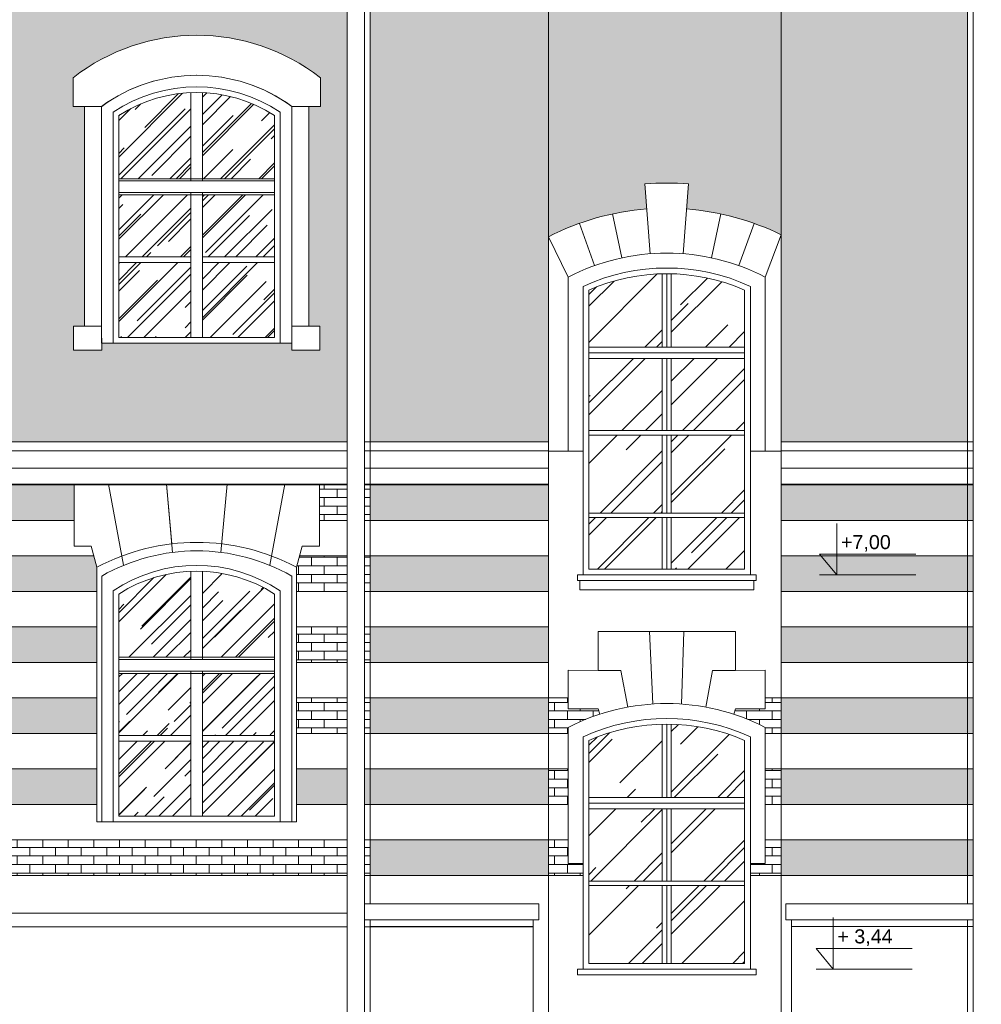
# Model space of a CAD drawing. Header units: millimetres. Extents: x -5254 to 173417, y -28809 to -6400.
# Tile 176 of 256: x 130076 to 130916, y -19463 to -18603. Entities that reach past the tile are written whole.
import ezdxf

# ---------------------------------------------------------------- set-up
doc = ezdxf.new("R2010")
doc.units = ezdxf.units.MM
for name, color, linetype, lineweight in [('mre_cegła', 7, 'Continuous', 5), ('mre_cienka', 7, 'Continuous', 15), ('mre_cienkie', 7, 'Continuous', 9), ('mre_drewno', 7, 'Continuous', 9), ('mre_koty', 7, 'Continuous', 13), ('mre_szyby', 7, 'Continuous', 13), ('mre_ściany', 7, 'Continuous', 20)]:
    doc.layers.add(name, color=color, linetype=linetype, lineweight=lineweight)
doc.styles.add('TABELKA', font='arial.ttf')
pattern_1 = [(0, (103653.629, -20518.6184), (0, 7.451598), []), (90, (103653.629, -20518.618), (-11.176, 7.451598), [7.451598, -7.451598])]

# ---------------------------------------------------------------- blocks, each defined once
blk = doc.blocks.new('KOTA')
at = {"color": 0}
for p, q in [((0, 0), (0, 50)), ((-16.57, 20), (76.79, 20)), ((-16.57, 20), (0, 0))]:
    blk.add_line(p, q, dxfattribs=at)
at = {"color": 0, "style": 'TABELKA', "flags": 4}
blk.add_attdef('POZIOM', (1.41, 25), '', height=13.67, rotation=360, dxfattribs=at)

msp = doc.modelspace()

# ---------------------------------------------------------------- hatches: boundary and pattern name
at = {"layer": 'mre_cegła'}
h = msp.add_hatch(dxfattribs=at)
h.set_pattern_fill('AR-BRSTD', color=256, scale=0.11)
h.set_pattern_definition(pattern_1)
h.paths.add_polyline_path([(130361.99, -18464.55), (129199.99, -18464.55), (129199.99, -18972.05), (129606.8, -18972.05), (129591.89, -18954.05), (129606.8, -18954.05), (129606.8, -18972.05), (130361.99, -18972.05)])
h.paths.add_polyline_path([(129968.58, -18654.19), (129968.58, -18679.16), (129958.58, -18679.16), (129958.58, -18871.05), (129968.08, -18871.05), (129968.08, -18892.05), (129943.58, -18892.05), (129943.58, -18886.05), (129933.49, -18886.05), (129928.49, -18886.05), (129792.49, -18886.05), (129787.58, -18886.05), (129777.58, -18886.05), (129777.58, -18892.05), (129753.08, -18892.05), (129753.08, -18871.05), (129762.58, -18871.05), (129762.58, -18679.16), (129752.58, -18679.16), (129752.58, -18654.19, -0.343883)], flags=16)
h.paths.add_polyline_path([(129943.49, -18679.09), (129943.49, -18679.16, 0.326659), (129777.49, -18679.16), (129777.49, -18679.23, -0.32666)], flags=0)
h.paths.add_polyline_path([(129928.49, -18687.05), (129928.49, -18881.05), (129792.49, -18881.05), (129792.49, -18687.05, -0.294118)], flags=0)
h.paths.add_polyline_path([(129596.58, -18654.19), (129596.58, -18679.16), (129586.58, -18679.16), (129586.58, -18871.05), (129596.08, -18871.05), (129596.08, -18892.05), (129571.58, -18892.05), (129571.58, -18886.05), (129561.49, -18886.05), (129556.49, -18886.05), (129420.49, -18886.05), (129415.58, -18886.05), (129405.58, -18886.05), (129405.58, -18892.05), (129381.08, -18892.05), (129381.08, -18871.05), (129390.58, -18871.05), (129390.58, -18679.16), (129380.58, -18679.16), (129380.58, -18654.19, -0.343883)], flags=16)
h.paths.add_polyline_path([(129855.49, -18742.33), (129865.49, -18742.33), (129865.49, -18744.33), (129855.49, -18744.33)], flags=0)
h.paths.add_polyline_path([(129571.49, -18679.16, 0.326659), (129405.49, -18679.16), (129405.49, -18679.23, -0.32666), (129571.49, -18679.09)], flags=0)
h.paths.add_polyline_path([(129556.49, -18687.05), (129556.49, -18881.05), (129420.49, -18881.05), (129420.49, -18687.05, -0.294118)], flags=0)
h.paths.add_polyline_path([(129865.49, -18754.33), (129865.49, -18756.33), (129855.49, -18756.33), (129855.49, -18754.33)], flags=0)
h.paths.add_polyline_path([(129493.49, -18742.33), (129493.49, -18744.33), (129483.49, -18744.33), (129483.49, -18742.33)], flags=0)
h.paths.add_polyline_path([(129493.49, -18754.33), (129493.49, -18756.33), (129483.49, -18756.33), (129483.49, -18754.33)], flags=0)
h.paths.add_polyline_path([(129614.36, -18886.05), (129599.45, -18868.05), (129614.36, -18868.05)], flags=16)
h.paths.add_polyline_path([(130122.58, -18654.19, -0.343883), (130338.58, -18654.19), (130338.58, -18679.16), (130328.58, -18679.16), (130328.58, -18871.05), (130338.08, -18871.05), (130338.08, -18892.05), (130313.58, -18892.05), (130313.58, -18886.05), (130303.49, -18886.05), (130298.49, -18886.05), (130162.49, -18886.05), (130157.58, -18886.05), (130147.58, -18886.05), (130147.58, -18892.05), (130123.08, -18892.05), (130123.08, -18871.05), (130132.58, -18871.05), (130132.58, -18679.16), (130122.58, -18679.16)], flags=16)
h.paths.add_polyline_path([(130313.49, -18679.09), (130313.49, -18679.16, 0.326659), (130147.49, -18679.16), (130147.49, -18679.23, -0.32666)], flags=0)
h.paths.add_polyline_path([(130162.49, -18687.05, -0.294118), (130298.49, -18687.05), (130298.49, -18881.05), (130162.49, -18881.05)], flags=0)
h.paths.add_polyline_path([(130235.49, -18742.33), (130235.49, -18744.33), (130225.49, -18744.33), (130225.49, -18742.33)], flags=0)
h.paths.add_polyline_path([(130235.49, -18754.33), (130235.49, -18756.33), (130225.49, -18756.33), (130225.49, -18754.33)], flags=0)
h.paths.add_polyline_path([(132107.49, -18464.55), (130923.49, -18464.55), (130923.49, -18972.05), (132107.49, -18972.05)])
h.paths.add_polyline_path([(131185.08, -18654.19), (131185.08, -18679.16), (131175.08, -18679.16), (131175.08, -18871.05), (131184.58, -18871.05), (131184.58, -18892.05), (131160.08, -18892.05), (131160.08, -18886.05), (131149.99, -18886.05), (131144.99, -18886.05), (131008.99, -18886.05), (131004.08, -18886.05), (130994.08, -18886.05), (130994.08, -18892.05), (130969.58, -18892.05), (130969.58, -18871.05), (130979.08, -18871.05), (130979.08, -18679.16), (130969.08, -18679.16), (130969.08, -18654.19, -0.343883)], flags=16)
h.paths.add_polyline_path([(131159.99, -18679.09), (131159.99, -18679.16, 0.326659), (130993.99, -18679.16), (130993.99, -18679.23, -0.32666)], flags=0)
h.paths.add_polyline_path([(131144.99, -18687.05), (131144.99, -18881.05), (131008.99, -18881.05), (131008.99, -18687.05, -0.294118)], flags=0)
h.paths.add_polyline_path([(131071.99, -18742.33), (131081.99, -18742.33), (131081.99, -18744.33), (131071.99, -18744.33)], flags=0)
h.paths.add_polyline_path([(131081.99, -18754.33), (131081.99, -18756.33), (131071.99, -18756.33), (131071.99, -18754.33)], flags=0)
h.paths.add_polyline_path([(131339.08, -18654.19, -0.343883), (131555.08, -18654.19), (131555.08, -18679.16), (131545.08, -18679.16), (131545.08, -18871.05), (131554.58, -18871.05), (131554.58, -18892.05), (131530.08, -18892.05), (131530.08, -18886.05), (131519.99, -18886.05), (131514.99, -18886.05), (131378.99, -18886.05), (131374.08, -18886.05), (131364.08, -18886.05), (131364.08, -18892.05), (131339.58, -18892.05), (131339.58, -18871.05), (131349.08, -18871.05), (131349.08, -18679.16), (131339.08, -18679.16)], flags=16)
h.paths.add_polyline_path([(131529.99, -18679.09), (131529.99, -18679.16, 0.326659), (131363.99, -18679.16), (131363.99, -18679.23, -0.32666)], flags=0)
h.paths.add_polyline_path([(131378.99, -18687.05, -0.294118), (131514.99, -18687.05), (131514.99, -18881.05), (131378.99, -18881.05)], flags=0)
h.paths.add_polyline_path([(131451.99, -18742.33), (131451.99, -18744.33), (131441.99, -18744.33), (131441.99, -18742.33)], flags=0)
h.paths.add_polyline_path([(131451.99, -18754.33), (131451.99, -18756.33), (131441.99, -18756.33), (131441.99, -18754.33)], flags=0)
h.paths.add_polyline_path([(131711.08, -18654.19, -0.343883), (131927.08, -18654.19), (131927.08, -18679.16), (131917.08, -18679.16), (131917.08, -18871.05), (131926.58, -18871.05), (131926.58, -18892.05), (131902.08, -18892.05), (131902.08, -18886.05), (131891.99, -18886.05), (131886.99, -18886.05), (131750.99, -18886.05), (131746.08, -18886.05), (131736.08, -18886.05), (131736.08, -18892.05), (131711.58, -18892.05), (131711.58, -18871.05), (131721.08, -18871.05), (131721.08, -18679.16), (131711.08, -18679.16)], flags=16)
h.paths.add_polyline_path([(131901.99, -18679.09), (131901.99, -18679.16, 0.326659), (131735.99, -18679.16), (131735.99, -18679.23, -0.32666)], flags=0)
h.paths.add_polyline_path([(131750.99, -18687.05, -0.294118), (131886.99, -18687.05), (131886.99, -18881.05), (131750.99, -18881.05)], flags=0)
h.paths.add_polyline_path([(131823.99, -18742.33), (131823.99, -18744.33), (131813.99, -18744.33), (131813.99, -18742.33)], flags=0)
h.paths.add_polyline_path([(131823.99, -18754.33), (131823.99, -18756.33), (131813.99, -18756.33), (131813.99, -18754.33)], flags=0)
h.paths.add_polyline_path([(131937.17, -18865.55), (131952.08, -18865.55), (131952.08, -18883.55)], flags=16)
h.paths.add_polyline_path([(131929.61, -18951.55), (131944.52, -18951.55), (131944.52, -18969.55)], flags=16)
h.paths.add_polyline_path([(132107.49, -17983.88), (130923.49, -17983.88), (130923.49, -18452.55), (132107.49, -18452.55)])
h.paths.add_polyline_path([(131212.5, -18233.78), (131160.08, -18233.78), (131160.08, -18428.62), (131097.08, -18428.62), (131097.08, -18238.78), (131087.08, -18238.78), (131087.08, -18428.62, -0.256629), (131067.08, -18428.62), (131067.08, -18238.78), (131057.08, -18238.78), (131057.08, -18428.62), (130994.08, -18428.62), (130994.08, -18233.78), (130941.67, -18233.78, -0.552546), (131077.08, -18182.22, -0.552546)], flags=16)
h.paths.add_polyline_path([(131447.08, -18182.22, -0.552546), (131582.5, -18233.78), (131530.08, -18233.78), (131530.08, -18428.62), (131467.08, -18428.62), (131467.08, -18238.78), (131457.08, -18238.78), (131457.08, -18428.62, -0.256629), (131437.08, -18428.62), (131437.08, -18238.78), (131427.08, -18238.78), (131427.08, -18428.62), (131364.08, -18428.62), (131364.08, -18233.78), (131311.67, -18233.78, -0.552546)], flags=16)
h.paths.add_polyline_path([(131819.08, -18182.22, -0.552546), (131954.5, -18233.78), (131902.08, -18233.78), (131902.08, -18428.62), (131839.08, -18428.62), (131839.08, -18238.78), (131829.08, -18238.78), (131829.08, -18428.62, -0.256629), (131809.08, -18428.62), (131809.08, -18238.78), (131799.08, -18238.78), (131799.08, -18428.62), (131736.08, -18428.62), (131736.08, -18233.78), (131683.67, -18233.78, -0.552546)], flags=16)
h.paths.add_polyline_path([(131919.54, -18410.62), (131934.44, -18410.62), (131934.44, -18428.62)], flags=16)
h.paths.add_polyline_path([(130361.99, -17983.88), (129199.99, -17983.88), (129199.99, -18452.55), (130361.99, -18452.55), (130361.99, -18233.78), (130313.58, -18233.78), (130313.58, -18428.62), (130250.58, -18428.62), (130250.58, -18238.78), (130240.58, -18238.78), (130240.58, -18428.62, -0.256629), (130220.58, -18428.62), (130220.58, -18238.78), (130210.58, -18238.78), (130210.58, -18428.62), (130147.58, -18428.62), (130147.58, -18233.78), (130095.17, -18233.78, -0.552546), (130230.58, -18182.22, -0.498751), (130361.99, -18219.94)])
h.paths.add_polyline_path([(129996, -18233.78), (129943.58, -18233.78), (129943.58, -18428.62), (129880.58, -18428.62), (129880.58, -18238.78), (129870.58, -18238.78), (129870.58, -18428.62, -0.256629), (129850.58, -18428.62), (129850.58, -18238.78), (129840.58, -18238.78), (129840.58, -18428.62), (129777.58, -18428.62), (129777.58, -18233.78), (129725.17, -18233.78, -0.552546), (129860.58, -18182.22, -0.552546)], flags=16)
h.paths.add_polyline_path([(129624, -18233.78), (129571.58, -18233.78), (129571.58, -18428.62), (129508.58, -18428.62), (129508.58, -18238.78), (129498.58, -18238.78), (129498.58, -18428.62, -0.256629), (129478.58, -18428.62), (129478.58, -18238.78), (129468.58, -18238.78), (129468.58, -18428.62), (129405.58, -18428.62), (129405.58, -18233.78), (129353.17, -18233.78, -0.552546), (129488.58, -18182.22, -0.552546)], flags=16)
h.paths.add_polyline_path([(129603.94, -18410.62), (129603.94, -18428.62), (129589.04, -18410.62)], flags=16)
h.paths.add_polyline_path([(131614.3, -18436.18), (131679.52, -18436.18), (131679.52, -18414), (131614.3, -18414)], flags=24)
h.paths.add_polyline_path([(131934.49, -18412.25), (131999.7, -18412.25), (131999.7, -18390.07), (131934.49, -18390.07)], flags=24)
h.paths.add_polyline_path([(129283.8, -18436.18), (129349.02, -18436.18), (129349.02, -18414), (129283.8, -18414)], flags=24)
h.paths.add_polyline_path([(129603.99, -18412.25), (129669.2, -18412.25), (129669.2, -18390.07), (129603.99, -18390.07)], flags=24)
h = msp.add_hatch(dxfattribs=at)
h.set_pattern_fill('AR-BRSTD', color=256, scale=0.11)
h.set_pattern_definition(pattern_1)
h.paths.add_polyline_path([(130592.71, -18191.88), (130566.71, -18191.88), (130566.71, -18261.88), (130592.71, -18261.88)], flags=17)
h.paths.add_polyline_path([(130632.71, -18191.88), (130606.71, -18191.88), (130606.71, -18261.88), (130632.71, -18261.88)], flags=17)
h.paths.add_polyline_path([(130672.71, -18191.88), (130646.71, -18191.88), (130646.71, -18261.88), (130672.71, -18261.88)], flags=17)
h.paths.add_polyline_path([(130712.71, -18191.88), (130686.71, -18191.88), (130686.71, -18261.88), (130712.71, -18261.88)], flags=17)
h.paths.add_polyline_path([(130903.49, -17983.88), (130381.99, -17983.88), (130381.99, -18972.05), (130537.71, -18972.05), (130537.71, -18899.88), (130537.71, -18170.32), (130504.4, -18170.32), (130504.4, -18139.88, -1), (130773.84, -18139.88), (130773.84, -18169.88), (130740.99, -18169.88), (130740.99, -18899.88), (130740.99, -18972.05), (130903.49, -18972.05)])
h.paths.add_polyline_path([(130740.99, -18285.88), (130713.99, -18285.88), (130713.99, -18584.88), (130718.99, -18584.88), (130718.99, -18589.88), (130559.71, -18589.88), (130559.71, -18584.88), (130564.71, -18584.88), (130564.71, -18285.88), (130537.71, -18285.88), (130537.71, -18793, -0.099439), (130623.67, -18768.78), (130621.99, -18746.87, -0.038256), (130659.99, -18746.87), (130658.32, -18768.78, -0.095348), (130740.99, -18791.36)], flags=17)
h.paths.add_polyline_path([(130903.49, -19009.82), (130740.99, -19009.82), (130740.99, -19040.82), (130903.49, -19040.82)])
h.paths.add_polyline_path([(130903.49, -19071.82), (130740.99, -19071.82), (130740.99, -19102.82), (130903.49, -19102.82)])
h.paths.add_polyline_path([(130903.49, -19133.82), (130740.99, -19133.82), (130740.99, -19164.82), (130903.49, -19164.82)])
h.paths.add_polyline_path([(130903.49, -19195.82), (130740.99, -19195.82), (130740.99, -19226.82), (130903.49, -19226.82)])
h.paths.add_polyline_path([(130903.49, -19257.82), (130740.99, -19257.82), (130740.99, -19288.82), (130903.49, -19288.82)])
h.paths.add_polyline_path([(130903.49, -19319.82), (130740.99, -19319.82), (130740.99, -19350.82), (130903.49, -19350.82)])
h.paths.add_polyline_path([(130537.71, -19319.82), (130381.99, -19319.82), (130381.99, -19350.82), (130537.71, -19350.82)])
h.paths.add_polyline_path([(130537.71, -19257.82), (130381.99, -19257.82), (130381.99, -19288.82), (130537.71, -19288.82)])
h.paths.add_polyline_path([(130537.71, -19195.82), (130381.99, -19195.82), (130381.99, -19226.82), (130537.71, -19226.82)])
h.paths.add_polyline_path([(130537.71, -19133.82), (130381.99, -19133.82), (130381.99, -19164.82), (130537.71, -19164.82)])
h.paths.add_polyline_path([(130537.71, -19071.82), (130381.99, -19071.82), (130381.99, -19102.82), (130537.71, -19102.82)])
h.paths.add_polyline_path([(130537.71, -19009.82), (130381.99, -19009.82), (130381.99, -19040.82), (130537.71, -19040.82)])
h = msp.add_hatch(dxfattribs=at)
h.set_pattern_fill('AR-BRSTD', color=256, scale=0.11)
h.set_pattern_definition(pattern_1)
h.paths.add_polyline_path([(129381.52, -19009.82), (129199.99, -19009.82), (129199.99, -19040.82), (129381.52, -19040.82)])
h.paths.add_polyline_path([(129401.45, -19081.73), (129398.79, -19071.82), (129199.99, -19071.82), (129199.99, -19102.82), (129401.45, -19102.82)])
h.paths.add_polyline_path([(129401.45, -19133.82), (129199.99, -19133.82), (129199.99, -19164.82), (129401.45, -19164.82)])
h.paths.add_polyline_path([(129401.45, -19195.82), (129199.99, -19195.82), (129199.99, -19226.82), (129401.45, -19226.82)])
h.paths.add_polyline_path([(129401.45, -19257.82), (129199.99, -19257.82), (129199.99, -19288.82), (129401.45, -19288.82)])
h.paths.add_polyline_path([(130143.45, -19257.82), (129947.72, -19257.82), (129947.72, -19288.82), (130143.45, -19288.82)])
h.paths.add_polyline_path([(130143.45, -19195.82), (129947.72, -19195.82), (129947.72, -19226.82), (130143.45, -19226.82)])
h.paths.add_polyline_path([(130143.45, -19133.82), (129947.72, -19133.82), (129947.72, -19164.82), (130143.45, -19164.82)])
h.paths.add_polyline_path([(130143.45, -19081.73), (130140.79, -19071.82), (129950.37, -19071.82), (129947.72, -19081.73), (129947.72, -19102.82), (130143.45, -19102.82)])
h.paths.add_polyline_path([(130123.52, -19009.82), (129967.64, -19009.82), (129967.64, -19040.82), (130123.52, -19040.82)])
h.paths.add_polyline_path([(132107.49, -19009.82), (131926.14, -19009.82), (131926.14, -19040.82), (132107.49, -19040.82)])
h.paths.add_polyline_path([(132107.49, -19071.82), (131908.87, -19071.82), (131906.22, -19081.73), (131906.22, -19102.82), (132107.49, -19102.82)])
h.paths.add_polyline_path([(132107.49, -19133.82), (131906.22, -19133.82), (131906.22, -19164.82), (132107.49, -19164.82)])
h.paths.add_polyline_path([(132107.49, -19195.82), (131906.22, -19195.82), (131906.22, -19226.82), (132107.49, -19226.82)])
h.paths.add_polyline_path([(132107.49, -19257.82), (131906.22, -19257.82), (131906.22, -19288.82), (132107.49, -19288.82)])
h.paths.add_polyline_path([(132107.49, -19319.82), (130923.49, -19319.82), (130923.49, -19350.82), (132107.49, -19350.82)])
h.paths.add_polyline_path([(131731.95, -19257.82), (131534.22, -19257.82), (131534.22, -19288.82), (131731.95, -19288.82)])
h.paths.add_polyline_path([(131731.95, -19195.82), (131534.22, -19195.82), (131534.22, -19226.82), (131731.95, -19226.82)])
h.paths.add_polyline_path([(131731.95, -19133.82), (131534.22, -19133.82), (131534.22, -19164.82), (131731.95, -19164.82)])
h.paths.add_polyline_path([(131731.95, -19081.73), (131729.29, -19071.82), (131536.87, -19071.82), (131534.22, -19081.73), (131534.22, -19102.82), (131731.95, -19102.82)])
h.paths.add_polyline_path([(131712.02, -19009.82), (131554.14, -19009.82), (131554.14, -19040.82), (131712.02, -19040.82)])
h.paths.add_polyline_path([(131340.02, -19009.82), (131184.14, -19009.82), (131184.14, -19040.82), (131340.02, -19040.82)])
h.paths.add_polyline_path([(131359.95, -19081.73), (131357.29, -19071.82), (131166.87, -19071.82), (131164.22, -19081.73), (131164.22, -19102.82), (131359.95, -19102.82)])
h.paths.add_polyline_path([(131359.95, -19133.82), (131164.22, -19133.82), (131164.22, -19164.82), (131359.95, -19164.82)])
h.paths.add_polyline_path([(131359.95, -19195.82), (131164.22, -19195.82), (131164.22, -19226.82), (131359.95, -19226.82)])
h.paths.add_polyline_path([(131359.95, -19257.82), (131164.22, -19257.82), (131164.22, -19288.82), (131359.95, -19288.82)])
h.paths.add_polyline_path([(130989.95, -19257.82), (130923.49, -19257.82), (130923.49, -19288.82), (130989.95, -19288.82)])
h.paths.add_polyline_path([(130989.95, -19195.82), (130923.49, -19195.82), (130923.49, -19226.82), (130989.95, -19226.82)])
h.paths.add_polyline_path([(130989.95, -19133.82), (130923.49, -19133.82), (130923.49, -19164.82), (130989.95, -19164.82)])
h.paths.add_polyline_path([(130989.95, -19081.73), (130987.29, -19071.82), (130923.49, -19071.82), (130923.49, -19102.82), (130989.95, -19102.82)])
h.paths.add_polyline_path([(130970.02, -19009.82), (130923.49, -19009.82), (130923.49, -19040.82), (130970.02, -19040.82)])
h.paths.add_polyline_path([(130908.49, -19009.82), (130903.49, -19009.82), (130903.49, -19040.82), (130908.49, -19040.82)])
h.paths.add_polyline_path([(130908.49, -19071.82), (130903.49, -19071.82), (130903.49, -19102.82), (130908.49, -19102.82)])
h.paths.add_polyline_path([(130908.49, -19133.82), (130903.49, -19133.82), (130903.49, -19164.82), (130908.49, -19164.82)])
h.paths.add_polyline_path([(130908.49, -19195.82), (130903.49, -19195.82), (130903.49, -19226.82), (130908.49, -19226.82)])
h.paths.add_polyline_path([(130908.49, -19257.82), (130903.49, -19257.82), (130903.49, -19288.82), (130908.49, -19288.82)])
h.paths.add_polyline_path([(130908.49, -19319.82), (130903.49, -19319.82), (130903.49, -19350.82), (130908.49, -19350.82)])
h.paths.add_polyline_path([(130361.99, -19257.82), (130317.72, -19257.82), (130317.72, -19288.82), (130361.99, -19288.82)])
h.paths.add_polyline_path([(130381.99, -19257.82), (130376.99, -19257.82), (130376.99, -19288.82), (130381.99, -19288.82)])
h = msp.add_hatch(dxfattribs=at)
h.set_pattern_fill('AR-BRSTD', color=256, scale=0.11)
h.set_pattern_definition(pattern_1)
h.paths.add_polyline_path([(129753.52, -19009.82), (129595.64, -19009.82), (129595.64, -19040.82), (129753.52, -19040.82)])
h.paths.add_polyline_path([(129773.45, -19081.73), (129770.79, -19071.82), (129578.37, -19071.82), (129575.72, -19081.73), (129575.72, -19102.82), (129773.45, -19102.82)])
h.paths.add_polyline_path([(129773.45, -19133.82), (129575.72, -19133.82), (129575.72, -19164.82), (129773.45, -19164.82)])
h.paths.add_polyline_path([(129773.45, -19195.82), (129575.72, -19195.82), (129575.72, -19226.82), (129773.45, -19226.82)])
h.paths.add_polyline_path([(129773.45, -19257.82), (129575.72, -19257.82), (129575.72, -19288.82), (129664.3, -19288.82), (129662, -19286.05), (129676.91, -19286.05), (129676.91, -19288.82), (129773.45, -19288.82)])
h.paths.add_polyline_path([(130361.99, -19319.82), (129199.99, -19319.82), (129199.99, -19350.82), (130361.99, -19350.82)])
h.paths.add_polyline_path([(129675.47, -19367.68), (129731.12, -19367.68), (129731.12, -19345.5), (129675.47, -19345.5)], flags=9)
h = msp.add_hatch(dxfattribs=at)
h.set_pattern_fill('AR-BRSTD', color=256, scale=0.11)
h.set_pattern_definition(pattern_1)
h.paths.add_polyline_path([(130361.99, -19195.82), (130317.72, -19195.82), (130317.72, -19226.82), (130361.99, -19226.82)])
h.paths.add_polyline_path([(130361.99, -19133.82), (130317.72, -19133.82), (130317.72, -19164.82), (130361.99, -19164.82)])
h.paths.add_polyline_path([(130361.99, -19071.82), (130320.37, -19071.82), (130317.72, -19081.73), (130317.72, -19102.82), (130361.99, -19102.82)])
h.paths.add_polyline_path([(130361.99, -19009.82), (130337.64, -19009.82), (130337.64, -19040.82), (130361.99, -19040.82)])
h.paths.add_polyline_path([(130381.99, -19009.82), (130376.99, -19009.82), (130376.99, -19040.82), (130381.99, -19040.82)])
h.paths.add_polyline_path([(130381.99, -19071.82), (130376.99, -19071.82), (130376.99, -19102.82), (130381.99, -19102.82)])
h.paths.add_polyline_path([(130381.99, -19133.82), (130376.99, -19133.82), (130376.99, -19164.82), (130381.99, -19164.82)])
h.paths.add_polyline_path([(130381.99, -19195.82), (130376.99, -19195.82), (130376.99, -19226.82), (130381.99, -19226.82)])
h.paths.add_polyline_path([(130381.99, -19319.82), (130376.99, -19319.82), (130376.99, -19350.82), (130381.99, -19350.82)])
h = msp.add_hatch(dxfattribs=at)
h.set_pattern_fill('AR-BRSTD', color=256, scale=0.11)
h.set_pattern_definition(pattern_1)
h.paths.add_polyline_path([(130740.99, -19257.82), (130726.99, -19257.82), (130726.99, -19288.82), (130740.99, -19288.82)])
h.paths.add_polyline_path([(130554.99, -19257.82), (130537.71, -19257.82), (130537.71, -19288.82), (130554.99, -19288.82)])
h.paths.add_polyline_path([(130554.99, -19319.82), (130537.71, -19319.82), (130537.71, -19350.82), (130567.99, -19350.82), (130567.99, -19340.51), (130554.99, -19340.51)])
h.paths.add_polyline_path([(130740.99, -19319.82), (130726.99, -19319.82), (130726.99, -19340.51), (130713.99, -19340.51), (130713.99, -19350.82), (130740.99, -19350.82)])
h.paths.add_polyline_path([(130740.99, -19195.82), (130726.99, -19195.82), (130726.99, -19205.31), (130700.99, -19205.31), (130699.44, -19210.05, -0.039889), (130726.99, -19221.59), (130726.99, -19226.82), (130740.99, -19226.82)])
h.paths.add_polyline_path([(130582.55, -19210.05), (130580.99, -19205.31), (130554.99, -19205.31), (130554.99, -19195.82), (130537.71, -19195.82), (130537.71, -19226.82), (130554.99, -19226.82), (130554.99, -19221.59, -0.039889)])
at = {"layer": 'mre_szyby'}
h = msp.add_hatch(dxfattribs=at)
h.set_pattern_fill('AR-RROOF', color=256, angle=45)
h.set_pattern_definition([(45, (103653.63, -20518.618), (21.552615, 57.47364), [381, -50.8, 127, -25.4]), (45, (103668.536, -20485.75), (-41.847994, 5.92697), [76.2, -8.382, 152.4, -19.05]), (45, (103647.343, -20494.372), (81.36112, 105.428207), [203.2, -35.56, 101.6, -25.4])])
h.paths.add_polyline_path([(129468.58, -18224.98, 0.47619), (129405.58, -18224.98), (129405.58, -18252.5), (129468.58, -18252.5)])
h.paths.add_polyline_path([(129468.58, -18257.5), (129405.58, -18257.5), (129405.58, -18339.79), (129468.58, -18339.79)])
h.paths.add_polyline_path([(129468.58, -18344.79), (129405.58, -18344.79), (129405.58, -18428.62), (129468.58, -18428.62)])
h.paths.add_polyline_path([(129571.58, -18344.79), (129508.58, -18344.79), (129508.58, -18428.62), (129571.58, -18428.62)])
h.paths.add_polyline_path([(129571.58, -18257.5), (129508.58, -18257.5), (129508.58, -18339.79), (129571.58, -18339.79)])
h.paths.add_polyline_path([(129571.58, -18224.98, 0.47619), (129508.58, -18224.98), (129508.58, -18252.5), (129571.58, -18252.5)])
h.paths.add_polyline_path([(129840.58, -18224.98, 0.47619), (129777.58, -18224.98), (129777.58, -18252.5), (129840.58, -18252.5)])
h.paths.add_polyline_path([(129840.58, -18257.5), (129777.58, -18257.5), (129777.58, -18339.79), (129840.58, -18339.79)])
h.paths.add_polyline_path([(129840.58, -18344.79), (129777.58, -18344.79), (129777.58, -18428.62), (129840.58, -18428.62)])
h.paths.add_polyline_path([(129943.58, -18344.79), (129880.58, -18344.79), (129880.58, -18428.62), (129943.58, -18428.62)])
h.paths.add_polyline_path([(129943.58, -18257.5), (129880.58, -18257.5), (129880.58, -18339.79), (129943.58, -18339.79)])
h.paths.add_polyline_path([(129880.58, -18224.98), (129880.58, -18252.5), (129943.58, -18252.5), (129943.58, -18224.98, 0.47619)])
h.paths.add_polyline_path([(130313.58, -18224.98, 0.47619), (130250.58, -18224.98), (130250.58, -18252.5), (130313.58, -18252.5)])
h.paths.add_polyline_path([(130210.58, -18224.98, 0.47619), (130147.58, -18224.98), (130147.58, -18252.5), (130210.58, -18252.5)])
h.paths.add_polyline_path([(130210.58, -18257.5), (130147.58, -18257.5), (130147.58, -18339.79), (130210.58, -18339.79)])
h.paths.add_polyline_path([(130313.58, -18257.5), (130250.58, -18257.5), (130250.58, -18339.79), (130313.58, -18339.79)])
h.paths.add_polyline_path([(130210.58, -18344.79), (130147.58, -18344.79), (130147.58, -18428.62), (130210.58, -18428.62)])
h.paths.add_polyline_path([(130313.58, -18344.79), (130250.58, -18344.79), (130250.58, -18428.62), (130313.58, -18428.62)])
h.paths.add_polyline_path([(129556.49, -18687.05, 0.133862), (129493.49, -18667.15), (129493.49, -18742.33), (129556.49, -18742.33)])
h.paths.add_polyline_path([(129483.49, -18667.15, 0.133862), (129420.49, -18687.05), (129420.49, -18742.33), (129483.49, -18742.33)])
h.paths.add_polyline_path([(129483.49, -18756.33), (129420.49, -18756.33), (129420.49, -18810.61), (129483.49, -18810.61)])
h.paths.add_polyline_path([(129483.49, -18829.63), (129483.49, -18815.61), (129420.49, -18815.61), (129420.49, -18881.05), (129483.49, -18881.05)])
h.paths.add_polyline_path([(129556.49, -18815.61), (129493.49, -18815.61), (129493.49, -18829.63), (129493.49, -18881.05), (129556.49, -18881.05)])
h.paths.add_polyline_path([(129556.49, -18756.33), (129493.49, -18756.33), (129493.49, -18810.61), (129556.49, -18810.61)])
h.paths.add_polyline_path([(129928.49, -18687.05, 0.133862), (129865.49, -18667.15), (129865.49, -18742.33), (129928.49, -18742.33)])
h.paths.add_polyline_path([(129855.49, -18667.15, 0.133862), (129792.49, -18687.05), (129792.49, -18742.33), (129855.49, -18742.33)])
h.paths.add_polyline_path([(129855.49, -18756.33), (129792.49, -18756.33), (129792.49, -18810.61), (129855.49, -18810.61)])
h.paths.add_polyline_path([(129928.49, -18756.33), (129865.49, -18756.33), (129865.49, -18810.61), (129928.49, -18810.61)])
h.paths.add_polyline_path([(129855.49, -18829.63), (129855.49, -18815.61), (129792.49, -18815.61), (129792.49, -18881.05), (129855.49, -18881.05)])
h.paths.add_polyline_path([(129928.49, -18815.61), (129865.49, -18815.61), (129865.49, -18829.63), (129865.49, -18881.05), (129928.49, -18881.05)])
h.paths.add_polyline_path([(130225.49, -18667.15, 0.133862), (130162.49, -18687.05), (130162.49, -18742.33), (130225.49, -18742.33)])
h.paths.add_polyline_path([(130298.49, -18687.05, 0.133862), (130235.49, -18667.15), (130235.49, -18742.33), (130298.49, -18742.33)])
h.paths.add_polyline_path([(130225.49, -18756.33), (130162.49, -18756.33), (130162.49, -18810.61), (130225.49, -18810.61)])
h.paths.add_polyline_path([(130298.49, -18756.33), (130235.49, -18756.33), (130235.49, -18810.61), (130298.49, -18810.61)])
h.paths.add_polyline_path([(130225.49, -18829.63), (130225.49, -18815.61), (130162.49, -18815.61), (130162.49, -18881.05), (130225.49, -18881.05)])
h.paths.add_polyline_path([(130298.49, -18815.61), (130235.49, -18815.61), (130235.49, -18829.63), (130235.49, -18881.05), (130298.49, -18881.05)])
h.paths.add_polyline_path([(129483.49, -19085.15, 0.133862), (129420.49, -19105.05), (129420.49, -19160.33), (129483.49, -19160.33)])
h.paths.add_polyline_path([(129556.49, -19105.05, 0.133862), (129493.49, -19085.15), (129493.49, -19160.33), (129556.49, -19160.33)])
h.paths.add_polyline_path([(129483.49, -19174.33), (129420.49, -19174.33), (129420.49, -19228.61), (129483.49, -19228.61)])
h.paths.add_polyline_path([(129556.49, -19174.33), (129493.49, -19174.33), (129493.49, -19228.61), (129556.49, -19228.61)])
h.paths.add_polyline_path([(129483.49, -19247.63), (129483.49, -19233.61), (129420.49, -19233.61), (129420.49, -19299.05), (129483.49, -19299.05)])
h.paths.add_polyline_path([(129556.49, -19233.61), (129493.49, -19233.61), (129493.49, -19247.63), (129493.49, -19299.05), (129556.49, -19299.05)])
h.paths.add_polyline_path([(129855.49, -19085.15, 0.133862), (129792.49, -19105.05), (129792.49, -19160.33), (129855.49, -19160.33)])
h.paths.add_polyline_path([(129928.49, -19105.05, 0.133862), (129865.49, -19085.15), (129865.49, -19160.33), (129928.49, -19160.33)])
h.paths.add_polyline_path([(129855.49, -19174.33), (129792.49, -19174.33), (129792.49, -19228.61), (129855.49, -19228.61)])
h.paths.add_polyline_path([(129928.49, -19174.33), (129865.49, -19174.33), (129865.49, -19228.61), (129928.49, -19228.61)])
h.paths.add_polyline_path([(129855.49, -19247.63), (129855.49, -19233.61), (129792.49, -19233.61), (129792.49, -19299.05), (129855.49, -19299.05)])
h.paths.add_polyline_path([(129928.49, -19233.61), (129865.49, -19233.61), (129865.49, -19247.63), (129865.49, -19299.05), (129928.49, -19299.05)])
h.paths.add_polyline_path([(130225.49, -19085.15, 0.133862), (130162.49, -19105.05), (130162.49, -19160.33), (130225.49, -19160.33)])
h.paths.add_polyline_path([(130298.49, -19105.05, 0.133862), (130235.49, -19085.15), (130235.49, -19160.33), (130298.49, -19160.33)])
h.paths.add_polyline_path([(130225.49, -19174.33), (130162.49, -19174.33), (130162.49, -19228.61), (130225.49, -19228.61)])
h.paths.add_polyline_path([(130298.49, -19174.33), (130235.49, -19174.33), (130235.49, -19228.61), (130298.49, -19228.61)])
h.paths.add_polyline_path([(130225.49, -19247.63), (130225.49, -19233.61), (130162.49, -19233.61), (130162.49, -19299.05), (130225.49, -19299.05)])
h.paths.add_polyline_path([(130298.49, -19233.61), (130235.49, -19233.61), (130235.49, -19247.63), (130235.49, -19299.05), (130298.49, -19299.05)])
h.paths.add_polyline_path([(129483.49, -19504.18, 0.153939), (129430.49, -19524.05), (129430.49, -19579.33), (129483.49, -19579.33)])
h.paths.add_polyline_path([(129546.49, -19524.05, 0.153939), (129493.49, -19504.18), (129493.49, -19579.33), (129546.49, -19579.33)])
h.paths.add_polyline_path([(129483.49, -19593.33), (129430.49, -19593.33), (129430.49, -19647.61), (129483.49, -19647.61)])
h.paths.add_polyline_path([(129546.49, -19593.33), (129493.49, -19593.33), (129493.49, -19647.61), (129546.49, -19647.61)])
h.paths.add_polyline_path([(129483.49, -19666.63), (129483.49, -19652.61), (129430.49, -19652.61), (129430.49, -19718.05), (129483.49, -19718.05)])
h.paths.add_polyline_path([(129546.49, -19652.61), (129493.49, -19652.61), (129493.49, -19666.63), (129493.49, -19718.05), (129546.49, -19718.05)])
h.paths.add_polyline_path([(129855.49, -19504.18, 0.153939), (129802.49, -19524.05), (129802.49, -19579.33), (129855.49, -19579.33)])
h.paths.add_polyline_path([(129918.49, -19524.05, 0.153939), (129865.49, -19504.18), (129865.49, -19579.33), (129918.49, -19579.33)])
h.paths.add_polyline_path([(129855.49, -19593.33), (129802.49, -19593.33), (129802.49, -19647.61), (129855.49, -19647.61)])
h.paths.add_polyline_path([(129918.49, -19593.33), (129865.49, -19593.33), (129865.49, -19647.61), (129918.49, -19647.61)])
h.paths.add_polyline_path([(129855.49, -19666.63), (129855.49, -19652.61), (129802.49, -19652.61), (129802.49, -19718.05), (129855.49, -19718.05)])
h.paths.add_polyline_path([(129918.49, -19652.61), (129865.49, -19652.61), (129865.49, -19666.63), (129865.49, -19718.05), (129918.49, -19718.05)])
h.paths.add_polyline_path([(130225.49, -19504.18, 0.153939), (130172.49, -19524.05), (130172.49, -19579.33), (130225.49, -19579.33)])
h.paths.add_polyline_path([(130288.49, -19524.05, 0.153939), (130235.49, -19504.18), (130235.49, -19579.33), (130288.49, -19579.33)])
h.paths.add_polyline_path([(130225.49, -19593.33), (130172.49, -19593.33), (130172.49, -19647.61), (130225.49, -19647.61)])
h.paths.add_polyline_path([(130288.49, -19593.33), (130235.49, -19593.33), (130235.49, -19647.61), (130288.49, -19647.61)])
h.paths.add_polyline_path([(130225.49, -19666.63), (130225.49, -19652.61), (130172.49, -19652.61), (130172.49, -19718.05), (130225.49, -19718.05)])
h.paths.add_polyline_path([(130288.49, -19652.61), (130235.49, -19652.61), (130235.49, -19666.63), (130235.49, -19718.05), (130288.49, -19718.05)])
h.paths.add_polyline_path([(131134.99, -19652.61), (131081.99, -19652.61), (131081.99, -19666.63), (131081.99, -19718.05), (131134.99, -19718.05)])
h.paths.add_polyline_path([(131071.99, -19666.63), (131071.99, -19652.61), (131018.99, -19652.61), (131018.99, -19718.05), (131071.99, -19718.05)])
h.paths.add_polyline_path([(131071.99, -19593.33), (131018.99, -19593.33), (131018.99, -19647.61), (131071.99, -19647.61)])
h.paths.add_polyline_path([(131134.99, -19593.33), (131081.99, -19593.33), (131081.99, -19647.61), (131134.99, -19647.61)])
h.paths.add_polyline_path([(131134.99, -19524.05, 0.153939), (131081.99, -19504.18), (131081.99, -19579.33), (131134.99, -19579.33)])
h.paths.add_polyline_path([(131071.99, -19504.18, 0.153939), (131018.99, -19524.05), (131018.99, -19579.33), (131071.99, -19579.33)])
h = msp.add_hatch(dxfattribs=at)
h.set_pattern_fill('AR-RROOF', color=256, scale=2.2, angle=45)
h.set_pattern_definition([(45, (90073.01, -29007.566), (47.41575, 126.442006), [838.2, -111.76, 279.4, -55.88]), (45, (90105.81, -28935.26), (-92.06559, 13.03933), [167.64, -18.4404, 335.28, -41.91]), (45, (90059.18, -28954.224), (178.994465, 231.942055), [447.04, -78.232, 223.52, -55.88])])
h.paths.add_polyline_path([(130572.99, -19038.34), (130572.99, -19083.34), (130636.99, -19083.34), (130636.99, -19038.34)])
h.paths.add_polyline_path([(130644.99, -19038.34), (130644.99, -19083.34), (130708.99, -19083.34), (130708.99, -19038.34)])
h.paths.add_polyline_path([(130644.99, -18966.34), (130644.99, -19034.34), (130708.99, -19034.34), (130708.99, -18966.34)])
h.paths.add_polyline_path([(130572.99, -19034.34), (130636.99, -19034.34), (130636.99, -18966.34), (130572.99, -18966.34)])
h.paths.add_polyline_path([(130636.99, -18962.34), (130636.99, -18899.34), (130572.99, -18899.34), (130572.99, -18962.34)])
h.paths.add_polyline_path([(130708.99, -18962.34), (130708.99, -18899.34), (130644.99, -18899.34), (130644.99, -18962.34)])
h.paths.add_polyline_path([(130708.99, -18889.34), (130708.99, -18839.57, 0.09759), (130644.99, -18825.39), (130644.99, -18889.34)])
h.paths.add_polyline_path([(130572.99, -18839.57), (130572.99, -18889.34), (130636.99, -18889.34), (130636.99, -18825.39, 0.09759)])
h = msp.add_hatch(dxfattribs=at)
h.set_pattern_fill('AR-RROOF', color=256, scale=2.2, angle=45)
h.set_pattern_definition([(45, (90073.01, -28995.94), (47.41575, 126.442006), [838.2, -111.76, 279.4, -55.88]), (45, (90105.81, -28923.63), (-92.06559, 13.03933), [167.64, -18.4404, 335.28, -41.91]), (45, (90059.18, -28942.6), (178.994465, 231.942055), [447.04, -78.232, 223.52, -55.88])])
h.paths.add_polyline_path([(130636.99, -19359.71), (130572.99, -19359.71), (130572.99, -19427.71), (130636.99, -19427.71)])
h.paths.add_polyline_path([(130636.99, -19292.71), (130572.99, -19292.71), (130572.99, -19355.71), (130636.99, -19355.71)])
h.paths.add_polyline_path([(130708.99, -19292.71), (130644.99, -19292.71), (130644.99, -19355.71), (130708.99, -19355.71)])
h.paths.add_polyline_path([(130708.99, -19427.71), (130708.99, -19359.71), (130644.99, -19359.71), (130644.99, -19427.71)])
h.paths.add_polyline_path([(130708.99, -19282.71), (130708.99, -19232.95, 0.09759), (130644.99, -19218.76), (130644.99, -19282.71)])
h.paths.add_polyline_path([(130636.99, -19282.71), (130636.99, -19218.76, 0.09759), (130572.99, -19232.95), (130572.99, -19282.71)])

# ---------------------------------------------------------------- linework, layer by layer
at = {"layer": 'mre_cegła'}
for p, q in [((130361.99, -19009.82), (129967.64, -19009.82)), ((130537.71, -19009.82), (130376.99, -19009.82)), ((130908.49, -19009.82), (130740.99, -19009.82)), ((130123.52, -19040.82), (129967.64, -19040.82)), ((130361.99, -19040.82), (130337.64, -19040.82)), ((130537.71, -19040.82), (130376.99, -19040.82)), ((130908.49, -19040.82), (130740.99, -19040.82)), ((130140.79, -19071.82), (129950.37, -19071.82)), ((130361.99, -19071.82), (130320.37, -19071.82)), ((130537.71, -19071.82), (130376.99, -19071.82)), ((130908.49, -19071.82), (130740.99, -19071.82)), ((130143.45, -19102.82), (129947.72, -19102.82)), ((130361.99, -19102.82), (130317.72, -19102.82)), ((130537.71, -19102.82), (130376.99, -19102.82)), ((130908.49, -19102.82), (130740.99, -19102.82)), ((130143.45, -19133.82), (129947.72, -19133.82)), ((130361.99, -19133.82), (130317.72, -19133.82)), ((130537.71, -19133.82), (130376.99, -19133.82)), ((130908.49, -19133.82), (130740.99, -19133.82)), ((130143.45, -19164.82), (129947.72, -19164.82)), ((130361.99, -19164.82), (130317.72, -19164.82)), ((130537.71, -19164.82), (130376.99, -19164.82)), ((130908.49, -19164.82), (130740.99, -19164.82)), ((130143.45, -19195.82), (129947.72, -19195.82)), ((130361.99, -19195.82), (130317.72, -19195.82)), ((130554.99, -19195.82), (130376.99, -19195.82)), ((130908.49, -19195.82), (130726.99, -19195.82)), ((130143.45, -19226.82), (129947.72, -19226.82)), ((130361.99, -19226.82), (130317.72, -19226.82)), ((130554.99, -19226.82), (130376.99, -19226.82)), ((130908.49, -19226.82), (130726.99, -19226.82)), ((130143.45, -19257.82), (129947.72, -19257.82)), ((130361.99, -19257.82), (130317.72, -19257.82)), ((130554.99, -19257.82), (130376.99, -19257.82)), ((130908.49, -19257.82), (130726.99, -19257.82)), ((130143.45, -19288.82), (129947.72, -19288.82)), ((130361.99, -19288.82), (130317.72, -19288.82)), ((130554.99, -19288.82), (130376.99, -19288.82)), ((130908.49, -19288.82), (130726.99, -19288.82)), ((130361.99, -19319.82), (129199.99, -19319.82)), ((130554.99, -19319.82), (130376.99, -19319.82)), ((130908.49, -19319.82), (130726.99, -19319.82)), ((130361.99, -19350.82), (129199.99, -19350.82)), ((130567.99, -19350.82), (130376.99, -19350.82)), ((130908.49, -19350.82), (130713.99, -19350.82))]:
    msp.add_line(p, q, dxfattribs=at)
at = {"layer": 'mre_cienka'}
for points in [[(130361.99, -19786.31), (130361.99, -17983.88)], [(130376.99, -18879.88), (130376.99, -17983.88)], [(130908.49, -18879.88), (130908.49, -17983.88)], [(130376.99, -19786.31), (130376.99, -18879.88)], [(130908.49, -19786.31), (130908.49, -18879.88)]]:
    msp.add_lwpolyline(points, dxfattribs=at)
at = {"layer": 'mre_cienkie'}
for p, q in [((130626.66, -18807.89), (130621.99, -18746.87)), ((130655.32, -18807.89), (130659.99, -18746.87)), ((130601.79, -18811.48), (130593.6, -18773.12)), ((130680.04, -18811.45), (130688.21, -18773.09)), ((130577.9, -18818.27), (130564.71, -18781.33)), ((130704.08, -18818.27), (130717.27, -18781.33)), ((130554.99, -18828.22), (130537.71, -18793)), ((130726.99, -18828.22), (130740.99, -18791.36)), ((130554.99, -18980.34), (130554.99, -18828.22)), ((130726.99, -18828.22), (130726.99, -18980.34)), ((130537.71, -18980.34), (130567.99, -18980.34)), ((130740.99, -18980.34), (130713.99, -18980.34)), ((130562.99, -19088.34), (130567.99, -19088.34)), ((130562.99, -19088.34), (130562.99, -19093.34)), ((130713.99, -19088.34), (130718.99, -19088.34)), ((130718.99, -19088.34), (130718.99, -19093.34)), ((130774.49, -19088.34), (130858.51, -19088.34)), ((130718.99, -19093.34), (130562.99, -19093.34)), ((130564.99, -19093.34), (130564.99, -19101.34)), ((130716.99, -19101.34), (130716.99, -19093.34)), ((130564.99, -19101.34), (130716.99, -19101.34)), ((130625.99, -19137.71), (130580.99, -19137.71)), ((130580.99, -19137.71), (130580.99, -19171.71)), ((130625.99, -19137.71), (130655.99, -19137.71)), ((130628.74, -19201.01), (130625.99, -19137.71)), ((130654.01, -19201.22), (130655.99, -19137.71)), ((130655.99, -19137.71), (130700.99, -19137.71)), ((130700.99, -19137.71), (130700.99, -19171.51)), ((130554.99, -19205.31), (130554.99, -19171.51)), ((130554.99, -19171.51), (130580.99, -19171.71)), ((130580.99, -19171.71), (130600.99, -19171.71)), ((130600.99, -19171.71), (130606.92, -19203.83)), ((130680.99, -19171.71), (130675.06, -19203.83)), ((130700.99, -19171.71), (130680.99, -19171.71)), ((130726.99, -19171.51), (130700.99, -19171.71)), ((130726.99, -19171.51), (130726.99, -19205.31)), ((130580.99, -19205.31), (130582.55, -19210.05)), ((130700.99, -19205.31), (130699.44, -19210.05)), ((130554.99, -19340.51), (130554.99, -19221.59)), ((130726.99, -19221.59), (130726.99, -19340.51)), ((130562.99, -19432.71), (130567.99, -19432.71)), ((130562.99, -19432.71), (130562.99, -19437.71)), ((130713.99, -19432.71), (130718.99, -19432.71)), ((130718.99, -19432.71), (130718.99, -19437.71)), ((130771.33, -19432.71), (130855.34, -19432.71)), ((130718.99, -19437.71), (130562.99, -19437.71))]:
    msp.add_line(p, q, dxfattribs=at)
for points in [[(130122.58, -18679.16), (130122.58, -18654.19)], [(130338.58, -18679.16), (130338.58, -18654.19)], [(130147.58, -18679.16), (130122.58, -18679.16)], [(130132.58, -18871.05), (130132.58, -18679.16)], [(130147.49, -18881.05), (130147.49, -18679.16)], [(130313.49, -18881.05), (130313.49, -18679.16)], [(130313.58, -18679.16), (130338.58, -18679.16)], [(130328.58, -18871.05), (130328.58, -18679.16)], [(130147.58, -18881.55), (130147.58, -18892.05), (130123.08, -18892.05), (130123.08, -18871.05)], [(130123.08, -18871.05), (130147.58, -18871.05)], [(130313.58, -18881.55), (130313.58, -18892.05), (130338.08, -18892.05), (130338.08, -18871.05)], [(130338.08, -18871.05), (130313.58, -18871.05)], [(130157.58, -18886.05), (130147.49, -18886.05), (130147.49, -18881.05)], [(130303.49, -18886.05), (130313.49, -18886.05), (130313.49, -18881.05)], [(130361.99, -18972.05), (129183.35, -18972.05)], [(130537.71, -18972.05), (130376.99, -18972.05)], [(130908.49, -18972.05), (130740.99, -18972.05)], [(129184.99, -18980.05), (130361.99, -18980.05)], [(130376.99, -18980.05), (130537.71, -18980.05)], [(130740.99, -18980.05), (130908.49, -18980.05)], [(129199.99, -18995.05), (130361.99, -18995.05)], [(130376.99, -18995.05), (130537.71, -18995.05)], [(130740.99, -18995.05), (130908.49, -18995.05)], [(129199.99, -19009.05), (130361.99, -19009.05)], [(130123.52, -19063.35), (130123.52, -19009.05)], [(130165.23, -19071.87), (130153.55, -19009.05)], [(130166.74, -19079.99), (130153.55, -19009.05)], [(130208.8, -19061.24), (130204.14, -19009.05)], [(130209.47, -19068.7), (130204.14, -19009.05)], [(130251.7, -19068.7), (130257.03, -19009.05)], [(130294.42, -19079.99), (130307.62, -19009.05)], [(130337.64, -19063.35), (130337.64, -19009.05)], [(130376.99, -19009.05), (130537.71, -19009.05)], [(130740.99, -19009.05), (130908.49, -19009.05)], [(130138.52, -19063.35), (130123.52, -19063.35)], [(130143.45, -19081.73), (130138.52, -19063.35)], [(130317.72, -19081.73), (130322.64, -19063.35)], [(130317.72, -19081.73), (130322.64, -19063.35)], [(130322.64, -19063.35), (130337.64, -19063.35)], [(130143.45, -19299.05), (130143.45, -19081.73)], [(130147.58, -19299.05), (130147.58, -19089.35)], [(130313.58, -19299.05), (130313.58, -19089.35)], [(130317.72, -19299.05), (130317.72, -19081.73)], [(130554.99, -19205.31), (130580.99, -19205.31)], [(130700.99, -19205.31), (130726.99, -19205.31)], [(130143.45, -19304.05), (130143.45, -19299.05)], [(130147.58, -19304.05), (130143.45, -19304.05)], [(130157.58, -19304.05), (130147.58, -19304.05), (130147.58, -19299.05)], [(130303.49, -19304.05), (130313.58, -19304.05), (130313.58, -19299.05)], [(130313.58, -19304.05), (130317.72, -19304.05)], [(130317.72, -19304.05), (130317.72, -19299.05)], [(130554.99, -19340.51), (130567.99, -19340.51)], [(130726.99, -19340.51), (130713.99, -19340.51)], [(129206.63, -19383.85), (130361.99, -19383.85)], [(129206.63, -19395.58), (130361.99, -19395.58)], [(130376.99, -19395.58), (130524.21, -19395.58)], [(130903.49, -19395.48), (130908.49, -19395.48)]]:
    msp.add_lwpolyline(points, dxfattribs=at)
for centre, radius, start, end in [((130230.58, -18792.65), 175.6, 52.0456, 127.9544), ((130230.49, -18792.65), 140.6, 53.81977, 126.18023), ((130230.58, -18792.65), 140.6, 53.81977, 126.18023), ((130640.99, -18994.87), 248.72, 85.61832, 94.38168), ((130640.99, -18994.87), 226.75, 94.38168, 117.0968), ((130640.99, -18994.87), 226.75, 63.83197, 85.61832), ((130640.99, -18994.87), 187.53, 62.70382, 117.29618), ((130230.58, -19245.13), 185.18, 61.93087, 118.06913), ((130230.58, -19235.09), 167.72, 60.3389, 119.6611), ((130640.99, -19388.24), 187.53, 62.70382, 117.29618)]:
    msp.add_arc(centre, radius, start, end, dxfattribs=at)
at = {"layer": 'mre_drewno'}
for p, q in [((130636.99, -18825.34), (130636.99, -18889.34)), ((130640.99, -18825.34), (130640.99, -18889.34)), ((130644.99, -18825.34), (130644.99, -18889.34)), ((130567.99, -19088.34), (130567.99, -18836.34)), ((130572.99, -19034.34), (130572.99, -18839.57)), ((130708.99, -18839.57), (130708.99, -19034.34)), ((130713.99, -18836.34), (130713.99, -19088.34)), ((130708.99, -18889.34), (130572.99, -18889.34)), ((130708.99, -18894.34), (130572.99, -18894.34)), ((130708.99, -18899.34), (130572.99, -18899.34)), ((130636.99, -18899.34), (130636.99, -18962.34)), ((130640.99, -18899.34), (130640.99, -18962.34)), ((130644.99, -18899.34), (130644.99, -18962.34)), ((130708.99, -18962.34), (130572.99, -18962.34)), ((130708.99, -18966.34), (130572.99, -18966.34)), ((130636.99, -18966.34), (130636.99, -19034.34)), ((130640.99, -18966.34), (130640.99, -19034.34)), ((130644.99, -18966.34), (130644.99, -19034.34)), ((130708.99, -19034.34), (130572.99, -19034.34)), ((130572.99, -19034.34), (130572.99, -19083.34)), ((130708.99, -19038.34), (130572.99, -19038.34)), ((130636.99, -19038.34), (130636.99, -19083.34)), ((130640.99, -19038.34), (130640.99, -19083.34)), ((130644.99, -19038.34), (130644.99, -19083.34)), ((130708.99, -19034.34), (130708.99, -19083.34)), ((130567.99, -19088.34), (130713.99, -19088.34)), ((130572.99, -19083.34), (130708.99, -19083.34)), ((130636.99, -19218.71), (130636.99, -19282.71)), ((130640.99, -19218.71), (130640.99, -19282.71)), ((130644.99, -19218.71), (130644.99, -19282.71)), ((130567.99, -19432.71), (130567.99, -19229.71)), ((130572.99, -19427.71), (130572.99, -19232.95)), ((130708.99, -19232.95), (130708.99, -19427.71)), ((130713.99, -19229.71), (130713.99, -19432.71)), ((130708.99, -19282.71), (130572.99, -19282.71)), ((130708.99, -19287.71), (130572.99, -19287.71)), ((130708.99, -19292.71), (130572.99, -19292.71)), ((130636.99, -19292.71), (130636.99, -19355.71)), ((130640.99, -19292.71), (130640.99, -19355.71)), ((130644.99, -19292.71), (130644.99, -19355.71)), ((130708.99, -19355.71), (130572.99, -19355.71)), ((130708.99, -19359.71), (130572.99, -19359.71)), ((130636.99, -19359.71), (130636.99, -19427.71)), ((130640.99, -19359.71), (130640.99, -19427.71)), ((130644.99, -19359.71), (130644.99, -19427.71)), ((130713.99, -19432.71), (130567.99, -19432.71)), ((130708.99, -19427.71), (130572.99, -19427.71))]:
    msp.add_line(p, q, dxfattribs=at)
for points in [[(130225.49, -18744.33), (130225.49, -18667.15)], [(130235.49, -18744.33), (130235.49, -18667.15)], [(130157.49, -18687.05), (130157.49, -18684.35)], [(130303.49, -18687.05), (130303.49, -18684.35)], [(130157.49, -18881.05), (130157.49, -18687.05)], [(130162.49, -18881.05), (130162.49, -18687.05)], [(130298.49, -18881.05), (130298.49, -18687.05)], [(130303.49, -18881.05), (130303.49, -18687.05)], [(130298.49, -18742.33), (130162.49, -18742.33)], [(130298.49, -18744.33), (130162.49, -18744.33)], [(130298.49, -18754.33), (130162.49, -18754.33)], [(130225.49, -18829.63), (130225.49, -18754.33)], [(130235.49, -18829.63), (130235.49, -18754.33)], [(130298.49, -18756.33), (130162.49, -18756.33)], [(130225.49, -18810.61), (130162.49, -18810.61)], [(130298.49, -18810.61), (130235.49, -18810.61)], [(130225.49, -18815.61), (130162.49, -18815.61)], [(130298.49, -18815.61), (130235.49, -18815.61)], [(130225.49, -18881.05), (130225.49, -18829.63)], [(130235.49, -18881.05), (130235.49, -18829.63)], [(130162.49, -18886.05), (130157.58, -18886.05), (130157.49, -18881.05)], [(130298.49, -18881.05), (130162.49, -18881.05)], [(130298.49, -18886.05), (130303.49, -18886.05), (130303.49, -18881.05)], [(130298.49, -18886.05), (130162.49, -18886.05)], [(130296.28, -18886.05), (130164.7, -18886.05)], [(130225.49, -19162.33), (130225.49, -19085.15)], [(130235.49, -19162.33), (130235.49, -19085.15)], [(130157.49, -19105.05), (130157.49, -19102.35)], [(130157.49, -19299.05), (130157.49, -19105.05)], [(130162.49, -19299.05), (130162.49, -19105.05)], [(130298.49, -19299.05), (130298.49, -19105.05)], [(130303.49, -19105.05), (130303.49, -19102.35)], [(130303.49, -19299.05), (130303.49, -19105.05)], [(130298.49, -19160.33), (130162.49, -19160.33)], [(130298.49, -19162.33), (130162.49, -19162.33)], [(130298.49, -19172.33), (130162.49, -19172.33)], [(130298.49, -19174.33), (130162.49, -19174.33)], [(130225.49, -19247.63), (130225.49, -19172.33)], [(130235.49, -19247.63), (130235.49, -19172.33)], [(130225.49, -19228.61), (130162.49, -19228.61)], [(130225.49, -19233.61), (130162.49, -19233.61)], [(130298.49, -19228.61), (130235.49, -19228.61)], [(130298.49, -19233.61), (130235.49, -19233.61)], [(130225.49, -19299.05), (130225.49, -19247.63)], [(130235.49, -19299.05), (130235.49, -19247.63)], [(130162.49, -19304.05), (130157.58, -19304.05), (130157.49, -19299.05)], [(130298.49, -19299.05), (130162.49, -19299.05)], [(130298.49, -19304.05), (130162.49, -19304.05)], [(130296.28, -19304.05), (130164.7, -19304.05)], [(130298.49, -19304.05), (130303.49, -19304.05), (130303.49, -19299.05)]]:
    msp.add_lwpolyline(points, dxfattribs=at)
for centre, radius, start, end in [((130230.49, -18792.65), 130.6, 56.01619, 123.98381), ((130230.49, -18792.65), 125.6, 57.22092, 122.77908), ((130640.99, -18994.87), 174.53, 65.27502, 114.72498), ((130640.99, -18994.87), 169.53, 66.35266, 113.64734), ((130230.49, -19210.65), 130.6, 56.01619, 123.98381), ((130230.49, -19210.65), 125.6, 57.22092, 122.77908), ((130640.99, -19388.24), 174.53, 65.27502, 114.72498), ((130640.99, -19388.24), 169.53, 66.35266, 113.64734)]:
    msp.add_arc(centre, radius, start, end, dxfattribs=at)
at = {"layer": 'mre_ściany'}
for p, q in [((130537.71, -18899.88), (130537.71, -18169.88)), ((130740.99, -18899.88), (130740.99, -18169.88)), ((130537.71, -19793.81), (130537.71, -18899.88)), ((130740.99, -19793.81), (130740.99, -18899.88)), ((130386.99, -19375.52), (130376.99, -19375.52)), ((130376.99, -19375.52), (130376.99, -19389.52)), ((130529.21, -19375.52), (130386.99, -19375.52)), ((130519.21, -19375.52), (130529.21, -19375.52)), ((130529.21, -19375.52), (130529.21, -19389.52)), ((130898.49, -19375.53), (130744.99, -19375.53)), ((130754.99, -19375.53), (130744.99, -19375.53)), ((130744.99, -19375.53), (130744.99, -19389.53)), ((130898.49, -19375.53), (130908.49, -19375.53)), ((130908.49, -19375.53), (130908.49, -19389.53)), ((130376.99, -19389.52), (130381.99, -19389.52)), ((130529.21, -19389.52), (130381.99, -19389.52)), ((130381.99, -19389.52), (130381.99, -19395.52)), ((130529.21, -19389.52), (130524.21, -19389.52)), ((130524.21, -19389.52), (130524.21, -19395.52)), ((130903.49, -19389.53), (130744.99, -19389.53)), ((130744.99, -19389.53), (130749.99, -19389.53)), ((130749.99, -19389.53), (130749.99, -19395.53)), ((130908.49, -19389.53), (130903.49, -19389.53)), ((130903.49, -19389.53), (130903.49, -19395.53)), ((130385.88, -19395.52), (130381.99, -19395.52)), ((130385.88, -19395.52), (130524.21, -19395.52)), ((130519.21, -19395.52), (130524.21, -19395.52)), ((130749.99, -19395.53), (130899.6, -19395.53)), ((130754.99, -19395.53), (130749.99, -19395.53)), ((130899.6, -19395.53), (130903.49, -19395.53))]:
    msp.add_line(p, q, dxfattribs=at)
for points in [[(130381.99, -19375.52), (130381.99, -17983.88)], [(130903.49, -19375.53), (130903.49, -17983.88)], [(130381.99, -19793.81), (130381.99, -19389.52)], [(130903.49, -19793.81), (130903.49, -19389.53)], [(130524.21, -19395.58), (130524.21, -19793.81)], [(130749.99, -19395.53), (130749.99, -19793.81)]]:
    msp.add_lwpolyline(points, dxfattribs=at)

# ---------------------------------------------------------------- block references
at = {"layer": 'mre_koty'}
ref = msp.add_blockref('KOTA', (130789.4, -19088.34), dxfattribs=dict(at, xscale=0.8999999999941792, yscale=0.8999999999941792, zscale=0.6))
ref.add_attrib('POZIOM', '+7,00', (130793.14, -19065.84), dxfattribs={"layer": '0', "height": 12.303, "style": 'TABELKA', "flags": 4})
ref = msp.add_blockref('KOTA', (130786.24, -19432.71), dxfattribs=dict(at, xscale=0.8999999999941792, yscale=0.8999999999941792, zscale=0.6))
ref.add_attrib('POZIOM', '+ 3,44', (130789.97, -19410.21), dxfattribs={"layer": '0', "height": 12.303, "style": 'TABELKA', "flags": 4})

doc.saveas('drawing.dxf')
